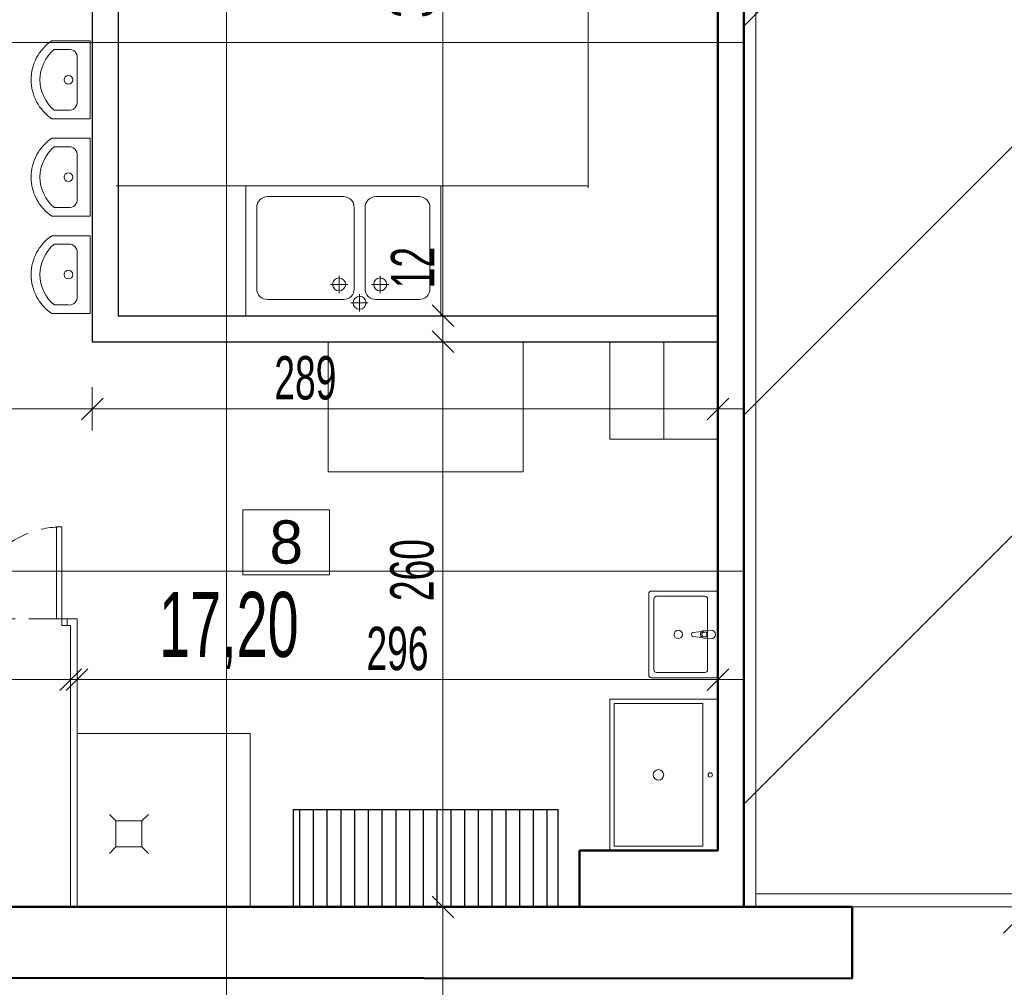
# Model space of a CAD drawing. Header units: millimetres. Extents: x 72202 to 304796, y 21658 to 519946.
# Tile 43 of 93: x 196016 to 196471, y 221114 to 221561. Entities that reach past the tile are written whole.
import ezdxf

# ---------------------------------------------------------------- set-up
doc = ezdxf.new("R2010")
doc.units = ezdxf.units.MM
doc.linetypes.add('DASHED', pattern=[19.05, 12.7, -6.35])
doc.layers.get('Defpoints').update_dxf_attribs({"color": 3})
for name, color, linetype, lineweight in [('DRZWI I OKNA', 30, 'Continuous', 9), ('linia - gruba - projektowana', 170, 'Continuous', 50), ('linia - kreskowanie', 9, 'Continuous', 5), ('linia - meble', 5, 'Continuous', 9), ('LINIA CIENKA', 7, 'Continuous', 13), ('LINIA GRUBA', 7, 'Continuous', 30), ('LINIA WYMIAROWANIE', 1, 'Continuous', 9), ('linie - kreskowanie', 9, 'Continuous', 5), ('OPISY', 251, 'Continuous', 9), ('WOD-KAN', 170, 'Continuous', 9)]:
    doc.layers.add(name, color=color, linetype=linetype, lineweight=lineweight)
doc.layers.add('LINIA-NIE DRUKOWAĆ', color=3, linetype='Continuous', lineweight=20, plot=False)
doc.styles.add('simplex', font='arial.ttf')
doc.styles.get("Standard").update_dxf_attribs({"font": 'ARIALN.TTF', "width": 0.75})
doc.dimstyles.new('sebek100', dxfattribs={"dimtxt": 17, "dimasz": 10, "dimexe": 10, "dimexo": 20, "dimgap": 4, "dimtad": 1, "dimrnd": 0.5, "dimtxsty": 'Standard', "dimblk": 'OBLIQUE', "dimcen": 8, "dimclre": 1, "dimazin": 0, "dimtm": 1e-09, "dimtfac": 1, "dimtix": 1, "dimtmove": 1, "dimatfit": 3, "dimldrblk": 'zas', "dimfxl": 0, "dimtolj": 2, "dimlwd": -1, "dimlwe": -1, "dimarcsym": 0})

# ---------------------------------------------------------------- blocks, each defined once
blk = doc.blocks.new('DRZWICZKI HPL')
at = {"layer": 'DRZWI I OKNA'}
for p, q in [((11251.92, 1442.26), (11251.92, 1444.76)), ((11251.92, 1442.26), (11254.92, 1442.26)), ((11254.92, 1442.26), (11254.92, 1444.76)), ((11254.92, 1442.26), (11297.42, 1442.26)), ((11254.92, 1439.76), (11254.92, 1442.26)), ((11297.42, 1442.26), (11297.42, 1439.76)), ((11297.42, 1439.76), (11254.92, 1439.76)), ((11297.42, 1359.76), (11254.92, 1359.76)), ((11254.92, 1359.76), (11254.92, 1357.26)), ((11297.42, 1357.26), (11297.42, 1359.76)), ((11251.92, 1357.26), (11254.92, 1357.26)), ((11251.92, 1357.26), (11251.92, 1354.76)), ((11254.92, 1357.26), (11297.42, 1357.26)), ((11254.92, 1357.26), (11254.92, 1354.76))]:
    blk.add_line(p, q, dxfattribs=at)
at = {"layer": 'DRZWI I OKNA', "linetype": 'DASHED'}
for p in [(11254.92, 1439.76), (11254.92, 1359.76)]:
    blk.add_line(p, (11254.92, 1399.76), dxfattribs=at)
for centre, start, end in [((11254.92, 1442.26), 270, 0), ((11254.92, 1357.26), 0, 90)]:
    blk.add_arc(centre, 42.5, start, end, dxfattribs=at)
blk = doc.blocks.new('WPUST PODŁOGOWY')
at = {"layer": 'WOD-KAN'}
for p, q in [((13188.42, 1529.76), (13185.42, 1532.76)), ((13200.42, 1529.76), (13203.42, 1532.76)), ((13185.42, 1514.76), (13188.42, 1517.76)), ((13203.42, 1514.76), (13200.42, 1517.76))]:
    blk.add_line(p, q, dxfattribs=at)
blk.add_lwpolyline([(13188.42, 1517.76), (13200.42, 1517.76), (13200.42, 1529.76), (13188.42, 1529.76)], close=True, dxfattribs=at)
blk = doc.blocks.new('ZLEW')
at = {"layer": 'WOD-KAN', "linetype": 'Continuous', "lineweight": 13}
for p, q in [((-29126.01, 13205.05), (-29126.01, 13213.05)), ((-29122.01, 13209.05), (-29130.01, 13209.05)), ((-29134.51, 13195.55), (-29134.51, 13203.55)), ((-29130.51, 13199.55), (-29138.51, 13199.55)), ((-29126.01, 13194.05), (-29126.01, 13186.05)), ((-29122.01, 13190.05), (-29130.01, 13190.05))]:
    blk.add_line(p, q, dxfattribs=at)
blk.add_lwpolyline([(-29080.51, 13162.05), (-29080.51, 13252.05), (-29140.51, 13252.05), (-29140.51, 13162.05)], close=True, dxfattribs=at)
for points in [[(-29128.01, 13202.05), (-29090.51, 13202.05, 0.414214), (-29085.51, 13207.05), (-29085.51, 13242.05, 0.414214), (-29090.51, 13247.05), (-29128.01, 13247.05, 0.414214), (-29133.01, 13242.05), (-29133.01, 13207.05, 0.414214)], [(-29085.51, 13172.05), (-29085.51, 13192.05, 0.414214), (-29090.51, 13197.05), (-29128.01, 13197.05, 0.414214), (-29133.01, 13192.05), (-29133.01, 13172.05, 0.414214), (-29128.01, 13167.05), (-29090.51, 13167.05, 0.414214)]]:
    blk.add_lwpolyline(points, format="xyb", close=True, dxfattribs=at)
for centre in [(-29126.01, 13209.05), (-29134.51, 13199.55), (-29126.01, 13190.05)]:
    blk.add_circle(centre, 3, dxfattribs=at)
blk = doc.blocks.new('_Oblique')
at = {"color": 0, "linetype": 'ByBlock', "lineweight": -2}
blk.add_line((-0.5, -0.5), (0.5, 0.5), dxfattribs=at)
blk = doc.blocks.new('*D387')
at = {"layer": 'Defpoints', "color": 0, "lineweight": -3, "ltscale": 4}
for p in [(195818.29, 221444.3), (196049.29, 221411.85), (196049.29, 221380.85)]:
    blk.add_point(p, dxfattribs=at)
at = {"layer": 'LINIA WYMIAROWANIE', "ltscale": 4}
for p, q in [((195818.29, 221390.85), (195818.29, 221370.85)), ((196049.29, 221390.85), (196049.29, 221370.85))]:
    blk.add_line(p, q, dxfattribs=at)
at = {"layer": 'LINIA WYMIAROWANIE', "color": 0, "ltscale": 4}
blk.add_line((195818.29, 221380.85), (196049.29, 221380.85), dxfattribs=at)
at = {"layer": 'LINIA WYMIAROWANIE', "color": 0, "ltscale": 4, "xscale": 10, "yscale": 10, "zscale": 10, "rotation": 180}
blk.add_blockref('_Oblique', (195818.29, 221380.85), dxfattribs=at)
at = {"layer": 'LINIA WYMIAROWANIE', "color": 0, "ltscale": 4, "xscale": 10, "yscale": 10, "zscale": 10}
blk.add_blockref('_Oblique', (196049.29, 221380.85), dxfattribs=at)
at = {"layer": 'LINIA WYMIAROWANIE', "color": 0, "lineweight": -3, "ltscale": 4, "insert": (195933.79, 221395.06), "char_height": 20, "attachment_point": 5}
blk.add_mtext('\\A2;230', dxfattribs=at)
blk = doc.blocks.new('zas')
blk = doc.blocks.new('*D388')
at = {"layer": 'Defpoints', "color": 0, "lineweight": -3, "ltscale": 4}
for p in [(196049.29, 221411.85), (196338.29, 221380.85), (196338.29, 221354.64)]:
    blk.add_point(p, dxfattribs=at)
at = {"layer": 'LINIA WYMIAROWANIE', "ltscale": 4}
for p, q in [((196049.29, 221390.85), (196049.29, 221370.85)), ((196338.29, 221374.64), (196338.29, 221390.85))]:
    blk.add_line(p, q, dxfattribs=at)
at = {"layer": 'LINIA WYMIAROWANIE', "color": 0, "ltscale": 4}
blk.add_line((196049.29, 221380.85), (196338.29, 221380.85), dxfattribs=at)
at = {"layer": 'LINIA WYMIAROWANIE', "color": 0, "ltscale": 4, "xscale": 10, "yscale": 10, "zscale": 10, "rotation": 180}
blk.add_blockref('_Oblique', (196049.29, 221380.85), dxfattribs=at)
at = {"layer": 'LINIA WYMIAROWANIE', "color": 0, "ltscale": 4, "xscale": 10, "yscale": 10, "zscale": 10}
blk.add_blockref('_Oblique', (196338.29, 221380.85), dxfattribs=at)
at = {"layer": 'LINIA WYMIAROWANIE', "color": 0, "lineweight": -3, "ltscale": 4, "insert": (196147.74, 221395.06), "char_height": 20, "attachment_point": 5}
blk.add_mtext('\\A2;289', dxfattribs=at)
blk = doc.blocks.new('*D393')
at = {"layer": 'Defpoints', "color": 0, "lineweight": -3, "ltscale": 4}
for p in [(196039.29, 221255.85), (195944.29, 221240.57), (196039.29, 221240.5)]:
    blk.add_point(p, dxfattribs=at)
at = {"layer": 'LINIA WYMIAROWANIE', "ltscale": 4}
for p, q in [((195944.29, 221255.85), (195944.29, 221265.85)), ((196039.29, 221255.85), (196039.29, 221265.85))]:
    blk.add_line(p, q, dxfattribs=at)
at = {"layer": 'LINIA WYMIAROWANIE', "color": 0, "ltscale": 4}
blk.add_line((195944.29, 221255.85), (196039.29, 221255.85), dxfattribs=at)
at = {"layer": 'LINIA WYMIAROWANIE', "color": 0, "ltscale": 4, "xscale": 10, "yscale": 10, "zscale": 10, "rotation": 180}
blk.add_blockref('_Oblique', (195944.29, 221255.85), dxfattribs=at)
at = {"layer": 'LINIA WYMIAROWANIE', "color": 0, "ltscale": 4, "xscale": 10, "yscale": 10, "zscale": 10}
blk.add_blockref('_Oblique', (196039.29, 221255.85), dxfattribs=at)
at = {"layer": 'LINIA WYMIAROWANIE', "color": 0, "lineweight": -3, "ltscale": 4, "insert": (195991.79, 221270.06), "char_height": 20, "attachment_point": 5}
blk.add_mtext('\\A2;95', dxfattribs=at)
blk = doc.blocks.new('*D394')
at = {"layer": 'Defpoints', "color": 0, "lineweight": -3, "ltscale": 4}
for p in [(196338.29, 221255.85), (196042.29, 221243.08), (196338.29, 221243.08)]:
    blk.add_point(p, dxfattribs=at)
at = {"layer": 'LINIA WYMIAROWANIE', "ltscale": 4}
for p, q in [((196042.29, 221255.85), (196042.29, 221265.85)), ((196338.29, 221255.85), (196338.29, 221265.85))]:
    blk.add_line(p, q, dxfattribs=at)
at = {"layer": 'LINIA WYMIAROWANIE', "color": 0, "ltscale": 4}
blk.add_line((196042.29, 221255.85), (196338.29, 221255.85), dxfattribs=at)
at = {"layer": 'LINIA WYMIAROWANIE', "color": 0, "ltscale": 4, "xscale": 10, "yscale": 10, "zscale": 10, "rotation": 180}
blk.add_blockref('_Oblique', (196042.29, 221255.85), dxfattribs=at)
at = {"layer": 'LINIA WYMIAROWANIE', "color": 0, "ltscale": 4, "xscale": 10, "yscale": 10, "zscale": 10}
blk.add_blockref('_Oblique', (196338.29, 221255.85), dxfattribs=at)
at = {"layer": 'LINIA WYMIAROWANIE', "color": 0, "lineweight": -3, "ltscale": 4, "insert": (196190.29, 221270.06), "char_height": 20, "attachment_point": 5}
blk.add_mtext('\\A2;296', dxfattribs=at)
blk = doc.blocks.new('1')
at = {"layer": 'linia - meble'}
for p, q in [((196048.26, 221570.83), (196030.66, 221570.83)), ((196048.26, 221534.83), (196048.26, 221570.83)), ((196031.66, 221566.83), (196038.26, 221566.83)), ((196042.26, 221542.83), (196042.26, 221562.83)), ((196038.26, 221538.83), (196031.66, 221538.83)), ((196048.26, 221534.83), (196030.66, 221534.83))]:
    blk.add_line(p, q, dxfattribs=at)
blk.add_circle((196038.26, 221552.83), 2, dxfattribs=at)
for centre, radius, start, end in [((196042.74, 221552.83), 21.67, 123.855, 236.145), ((196043.49, 221552.83), 18.33, 130.1905, 229.8095), ((196038.76, 221563.33), 3.54, 351.8699, 98.1301), ((196038.76, 221542.33), 3.54, 261.8699, 8.1301)]:
    blk.add_arc(centre, radius, start, end, dxfattribs=at)
blk = doc.blocks.new('*D411')
at = {"layer": 'Defpoints', "color": 0, "lineweight": -3, "ltscale": 4}
for p in [(196269.64, 221783.85), (196211.29, 221423.85), (196259.93, 221423.85)]:
    blk.add_point(p, dxfattribs=at)
at = {"layer": 'LINIA WYMIAROWANIE', "ltscale": 4}
for p, q in [((196221.29, 221783.85), (196201.29, 221783.85)), ((196221.29, 221423.85), (196201.29, 221423.85))]:
    blk.add_line(p, q, dxfattribs=at)
at = {"layer": 'LINIA WYMIAROWANIE', "color": 0, "ltscale": 4}
blk.add_line((196211.29, 221783.85), (196211.29, 221423.85), dxfattribs=at)
at = {"layer": 'LINIA WYMIAROWANIE', "color": 0, "ltscale": 4, "xscale": 10, "yscale": 10, "zscale": 10}
for p, rotation in [((196211.29, 221783.85), 90), ((196211.29, 221423.85), 270)]:
    blk.add_blockref('_Oblique', p, dxfattribs=dict(at, rotation=rotation))
at = {"layer": 'LINIA WYMIAROWANIE', "color": 0, "lineweight": -3, "ltscale": 4, "insert": (196197.08, 221575.74), "char_height": 20, "attachment_point": 5, "rotation": 90}
blk.add_mtext('\\A2;360', dxfattribs=at)
blk = doc.blocks.new('*D412')
at = {"layer": 'Defpoints', "color": 0, "lineweight": -3, "ltscale": 4}
for p in [(196259.93, 221423.85), (196211.29, 221411.85), (196263.07, 221411.85)]:
    blk.add_point(p, dxfattribs=at)
at = {"layer": 'LINIA WYMIAROWANIE', "color": 0, "ltscale": 4}
for p, q in [((196211.29, 221458.24), (196211.29, 221423.85)), ((196211.29, 221423.85), (196211.29, 221411.85))]:
    blk.add_line(p, q, dxfattribs=at)
at = {"layer": 'LINIA WYMIAROWANIE', "ltscale": 4}
for p, q in [((196221.29, 221423.85), (196201.29, 221423.85)), ((196221.29, 221411.85), (196201.29, 221411.85))]:
    blk.add_line(p, q, dxfattribs=at)
at = {"layer": 'LINIA WYMIAROWANIE', "color": 0, "ltscale": 4, "xscale": 10, "yscale": 10, "zscale": 10}
for p, rotation in [((196211.29, 221423.85), 90), ((196211.29, 221411.85), 270)]:
    blk.add_blockref('_Oblique', p, dxfattribs=dict(at, rotation=rotation))
at = {"layer": 'LINIA WYMIAROWANIE', "color": 0, "lineweight": -3, "ltscale": 4, "insert": (196197.25, 221446.06), "char_height": 20, "attachment_point": 5, "rotation": 90}
blk.add_mtext('\\A2;12', dxfattribs=at)
blk = doc.blocks.new('*D413')
at = {"layer": 'Defpoints', "color": 0, "lineweight": -3, "ltscale": 4}
for p in [(196263.07, 221411.85), (196211.29, 221150.85), (196274.29, 221150.85)]:
    blk.add_point(p, dxfattribs=at)
at = {"layer": 'LINIA WYMIAROWANIE', "ltscale": 4}
for p, q in [((196221.29, 221411.85), (196201.29, 221411.85)), ((196221.29, 221150.85), (196201.29, 221150.85))]:
    blk.add_line(p, q, dxfattribs=at)
at = {"layer": 'LINIA WYMIAROWANIE', "color": 0, "ltscale": 4}
blk.add_line((196211.29, 221411.85), (196211.29, 221150.85), dxfattribs=at)
at = {"layer": 'LINIA WYMIAROWANIE', "color": 0, "ltscale": 4, "xscale": 10, "yscale": 10, "zscale": 10}
for p, rotation in [((196211.29, 221411.85), 90), ((196211.29, 221150.85), 270)]:
    blk.add_blockref('_Oblique', p, dxfattribs=dict(at, rotation=rotation))
at = {"layer": 'LINIA WYMIAROWANIE', "color": 0, "lineweight": -3, "ltscale": 4, "insert": (196197.08, 221306.39), "char_height": 20, "attachment_point": 5, "rotation": 90}
blk.add_mtext('\\A2;260', dxfattribs=at)
blk = doc.blocks.new('*D416')
at = {"layer": 'Defpoints', "color": 0, "lineweight": -3, "ltscale": 4}
for p in [(196026.38, 221583.85), (195964.45, 221283.85), (195971.29, 221283.85)]:
    blk.add_point(p, dxfattribs=at)
at = {"layer": 'LINIA WYMIAROWANIE', "ltscale": 4}
for p, q in [((195981.29, 221583.85), (195961.29, 221583.85)), ((195971.29, 221283.85), (195981.29, 221283.85))]:
    blk.add_line(p, q, dxfattribs=at)
at = {"layer": 'LINIA WYMIAROWANIE', "color": 0, "ltscale": 4}
blk.add_line((195971.29, 221583.85), (195971.29, 221283.85), dxfattribs=at)
at = {"layer": 'LINIA WYMIAROWANIE', "color": 0, "ltscale": 4, "xscale": 10, "yscale": 10, "zscale": 10}
for p, rotation in [((195971.29, 221583.85), 90), ((195971.29, 221283.85), 270)]:
    blk.add_blockref('_Oblique', p, dxfattribs=dict(at, rotation=rotation))
at = {"layer": 'LINIA WYMIAROWANIE', "color": 0, "lineweight": -3, "ltscale": 4, "insert": (195957.08, 221433.85), "char_height": 20, "attachment_point": 5, "rotation": 90}
blk.add_mtext('\\A2;300', dxfattribs=at)
blk = doc.blocks.new('BASEN ZXE STALI NIERDZEWNIEJ')
at = {"layer": 'WOD-KAN', "linetype": 'Continuous', "lineweight": 13}
blk.add_lwpolyline([(13196.17, 1362.34), (13196.17, 1312.34), (13266.17, 1312.34), (13266.17, 1362.34), (13196.17, 1362.34)], dxfattribs=at)
blk.add_lwpolyline([(13198.17, 1355.34), (13198.17, 1314.34), (13264.17, 1314.34), (13264.17, 1355.34)], close=True, dxfattribs=at)
for centre, radius in [((13231.17, 1358.77), 0.997), ((13231.17, 1334.84), 2.41)]:
    blk.add_circle(centre, radius, dxfattribs=at)
blk = doc.blocks.new('UM')
at = {"layer": 'WOD-KAN', "linetype": 'Continuous', "lineweight": 13}
for p, q in [((18.5, 40), (-28.5, 40)), ((-30, 38.5), (-30, 1.5)), ((-27, 35.5), (-27, 7.5)), ((15.5, 37), (-25.5, 37)), ((17, 7.5), (17, 35.5)), ((20, 1.5), (20, 38.5)), ((-6.77, 9.15), (-6.11, 14.44)), ((-3.89, 14.44), (-3.23, 9.15)), ((-25.5, 6), (15.5, 6)), ((-7.5, 4), (-7.1, 8.2)), ((-6.36, 7.98), (-6.36, 6.49)), ((-6.36, 6.49), (-3.64, 6.49)), ((-3.64, 6.49), (-3.64, 7.98)), ((-2.9, 8.2), (-2.5, 4)), ((-28.5, 0), (18.5, 0))]:
    blk.add_line(p, q, dxfattribs=at)
blk.add_circle((-5, 22.96), 2.41, dxfattribs=at)
for centre, radius, start, end in [((-28.5, 38.5), 1.5, 90, 180), ((18.5, 38.5), 1.5, 0, 90), ((-25.5, 35.5), 1.5, 90, 180), ((15.5, 35.5), 1.5, 0, 90), ((-5, 14.3), 1.12, 7.1389, 172.8611), ((-25.5, 7.5), 1.5, 180, 270), ((-5, 8.01), 2.11, 147.229, 174.8304), ((-5, 8.01), 2.11, 32.771, 147.229), ((-5, 7.98), 1.36, 0, 180), ((-5, 8.01), 2.11, 5.1696, 32.771), ((15.5, 7.5), 1.5, 270, 0), ((-28.5, 1.5), 1.5, 180, 270), ((-5, 4), 2.5, 180, 0), ((18.5, 1.5), 1.5, 270, 0)]:
    blk.add_arc(centre, radius, start, end, dxfattribs=at)

msp = doc.modelspace()

# ---------------------------------------------------------------- hatches: boundary and pattern name
at = {"layer": 'linia - kreskowanie'}
h = msp.add_hatch(dxfattribs=at)
h.set_pattern_fill('ANSI31', color=8, scale=40)
h.set_pattern_definition([(45, (56619.7, 32256.06), (-89.80256, 89.80256), [])])
h.paths.add_polyline_path([(198832.725, 222178.761), (198839.81, 222204.675), (199063.501, 222228.904), (198963.029, 223156.479), (196035.652, 222839.393), (196103.818, 222210.074), (196240.541, 222224.884), (196240.459, 221997.338), (196240.459, 221796.737), (196350.333, 221796.737), (196350.333, 221138.737), (199068.086, 221138.737), (199068.086, 221771.737), (198833.148, 221771.737)])
at = {"layer": 'linie - kreskowanie', "lineweight": -3, "ltscale": 4}
h = msp.add_hatch(dxfattribs=at)
h.set_pattern_fill('ANSI31', color=256, scale=2, angle=45)
h.paths.add_polyline_path([(196211.292, 221195.846), (196142.292, 221195.846), (196142.292, 221150.846), (196211.292, 221150.846)])
h.paths.add_polyline_path([(196264.292, 221195.846), (196211.292, 221195.846), (196211.292, 221150.846), (196264.292, 221150.846)])

# ---------------------------------------------------------------- linework, layer by layer
at = {"layer": 'linia - gruba - projektowana'}
for p, q in [((196338.292, 221176.846), (196338.292, 221783.846)), ((196350.292, 221150.846), (196350.292, 221783.846)), ((196274.292, 221150.846), (196274.292, 221176.846)), ((196274.292, 221176.846), (196338.292, 221176.846)), ((195844.292, 221150.846), (196274.292, 221150.846)), ((196274.292, 221150.846), (196400.292, 221150.846)), ((196350.292, 221150.846), (196400.292, 221150.846)), ((196400.292, 221117.846), (196400.292, 221150.846)), ((196400.292, 221117.846), (195458.465, 221118.493))]:
    msp.add_line(p, q, dxfattribs=at)
at = {"layer": 'LINIA CIENKA'}
for p, q in [((196278.292, 221482.846), (196278.292, 221783.846)), ((196060.292, 221483.846), (196278.292, 221483.846)), ((196313.292, 221366.846), (196313.292, 221411.846)), ((196042.292, 221283.846), (196042.292, 221150.846)), ((196039.292, 221280.846), (196039.292, 221150.846))]:
    msp.add_line(p, q, dxfattribs=at)
for points in [[(198975.828, 223169.34), (196041.492, 222851.501), (196109.658, 222222.182), (196246.381, 222236.991), (196246.299, 222009.445), (196246.299, 222009.445), (196246.299, 221808.844), (196355.808, 221808.844), (196355.808, 221150.844), (199073.926, 221150.844), (199073.926, 221783.844), (198838.988, 221783.844), (198838.86, 221907.081)], [(196037.762, 221280.846), (196037.762, 221283.846), (196042.292, 221283.846)], [(196037.762, 221280.846), (196039.292, 221280.846)]]:
    msp.add_lwpolyline(points, dxfattribs=at)
for points in [[(196158.294, 221411.846), (196248.294, 221411.846), (196248.294, 221351.846), (196158.294, 221351.846)], [(196338.292, 221366.846), (196338.292, 221411.846), (196288.292, 221411.846), (196288.292, 221366.846)], [(196042.292, 221150.846), (196122.292, 221150.937), (196122.292, 221230.937), (196042.292, 221230.937)]]:
    msp.add_lwpolyline(points, close=True, dxfattribs=at)
at = {"layer": 'LINIA CIENKA', "lineweight": -3, "ltscale": 4}
msp.add_lwpolyline([(196142.292, 221195.846), (196264.292, 221195.846), (196264.292, 221150.846), (196142.292, 221150.846)], close=True, dxfattribs=at)
at = {"layer": 'LINIA GRUBA'}
for p, q in [((196061.292, 221783.846), (196061.292, 221423.846)), ((196049.292, 221582.937), (196049.292, 221411.846)), ((196061.292, 221423.846), (196338.262, 221423.846)), ((196049.292, 221411.846), (196338.262, 221411.846))]:
    msp.add_line(p, q, dxfattribs=at)
at = {"layer": 'LINIA-NIE DRUKOWAĆ'}
for p, q in [((196111.292, 221020.846), (196111.292, 222419.612)), ((196211.292, 221020.846), (196211.292, 222419.612)), ((196350.292, 221550.024), (194608.852, 221550.024))]:
    msp.add_line(p, q, dxfattribs=at)
for points in [[(198970.028, 223169.341), (196035.692, 222851.502), (196103.858, 222222.183), (196246.623, 222236.99), (196246.292, 222009.443), (196246.292, 222009.146), (196246.299, 221808.846), (196350.008, 221808.846), (196350.008, 221150.846), (199068.126, 221150.846), (199068.126, 221783.846), (198833.188, 221783.846), (198832.766, 222190.869), (198839.85, 222216.783), (199063.541, 222241.013), (198963.069, 223168.587)], [(195818.292, 221783.846), (195818.292, 221218.846), (195844.292, 221218.846), (195844.292, 221166.846), (195844.292, 221150.846), (196274.292, 221150.846), (196274.292, 221176.846), (196338.292, 221176.846), (196338.292, 221783.846), (195818.292, 221783.846)], [(196350.292, 221783.846), (196387.792, 221783.846), (196625.292, 221783.846), (196625.292, 221605.846), (196880.292, 221605.846), (196880.292, 221345.846), (196625.292, 221345.846), (196625.292, 221150.846), (196350.292, 221150.846), (196350.292, 221783.846)], [(195818.292, 221219.755), (195818.262, 221583.846), (196049.292, 221583.846), (196049.292, 221411.846), (196338.284, 221411.846), (196338.314, 221176.846), (196274.314, 221176.846), (196274.314, 221150.846), (195847.292, 221150.846), (195844.292, 221150.846), (195844.292, 221218.846), (195818.292, 221218.846)], [(194483.292, 221380.846), (196350.292, 221380.846)], [(194483.292, 221305.846), (196350.292, 221305.846)], [(194483.292, 221255.846), (196350.292, 221255.846)]]:
    msp.add_lwpolyline(points, dxfattribs=at)
for points in [[(198957.55, 223161.975), (196042.103, 222846.182), (196108.977, 222228.793), (196246.383, 222243.676), (196246.292, 222009.443), (196246.299, 221814.844), (196355.808, 221814.844), (196355.808, 221156.844), (199061.926, 221156.844), (199061.926, 221777.844), (198826.994, 221777.844), (198826.565, 222191.671), (198834.94, 222222.307), (199056.73, 222246.331)], [(196338.292, 221783.846), (196061.292, 221783.846), (196061.292, 221423.846), (196338.262, 221423.846)]]:
    msp.add_lwpolyline(points, close=True, dxfattribs=at)
at = {"layer": 'OPISY'}
msp.add_lwpolyline([(196118.934, 221334.233), (196118.934, 221304.233), (196158.934, 221304.233), (196158.934, 221334.233)], close=True, dxfattribs=at)

# ---------------------------------------------------------------- block references
at = {"layer": 'LINIA CIENKA', "xscale": -1, "rotation": 270}
for name, p in [('DRZWICZKI HPL', (194592.998, 210028.925)), ('WPUST PODŁOGOWY', (194542.498, 207990.181))]:
    msp.add_blockref(name, p, dxfattribs=at)
at = {"layer": 'LINIA WYMIAROWANIE', "lineweight": -3}
for p in [(0.018, -20.002), (0.018, -65.002), (0.018, -110.002)]:
    msp.add_blockref('1', p, dxfattribs=at)
at = {"layer": 'WOD-KAN'}
for name, p, rotation in [('ZLEW', (209372.339, 250564.358), 89.99999999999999), ('BASEN ZXE STALI NIERDZEWNIEJ', (194975.97, 234443.011), 270)]:
    msp.add_blockref(name, p, dxfattribs=dict(at, rotation=rotation))
at = {"layer": 'WOD-KAN', "xscale": -0.8, "yscale": 0.8, "zscale": 0.8, "rotation": 90}
msp.add_blockref('UM', (196338.292, 221272.698), dxfattribs=at)

# ---------------------------------------------------------------- texts
at = {"layer": 'LINIA-NIE DRUKOWAĆ', "insert": (196080.149, 221296.322), "char_height": 30, "width": 125.07, "attachment_point": 1}
msp.add_mtext('\\pt120;17,20', dxfattribs=at)
at = {"layer": 'OPISY', "insert": (196138.934, 221319.233), "char_height": 20, "width": 40, "attachment_point": 5, "style": 'simplex'}
msp.add_mtext('8', dxfattribs=at)

# ---------------------------------------------------------------- dimensions: what is measured, and where the dimension line sits
at = {"layer": 'LINIA WYMIAROWANIE', "lineweight": -3, "ltscale": 4}
for base, p1, p2, picture, middle in [((196211.292, 221423.846), (196269.637, 221783.846), (196259.927, 221423.846), '*D411', (196211.292, 221575.736)), ((196211.292, 221411.846), (196259.927, 221423.846), (196263.074, 221411.846), '*D412', (196210.292, 221446.063))]:
    dim = msp.add_linear_dim(base=base, p1=p1, p2=p2, angle=90, dimstyle='sebek100', override={"dimtxt": 20, "dimrnd": 0, "dimclre": 256, "dimtfill": 1, "dimarcsym": 2}, dxfattribs=at)
    dim.commit()
    dim.dimension.update_dxf_attribs({"geometry": picture, "text_midpoint": middle, "dimtype": 160})
dim = msp.add_linear_dim(base=(195971.292, 221283.846), p1=(196026.381, 221583.846), p2=(195964.448, 221283.846), angle=90, dimstyle='sebek100', override={"dimtxt": 20, "dimrnd": 0, "dimclre": 256, "dimtfill": 1, "dimarcsym": 2}, dxfattribs=at)
dim.commit()
dim.dimension.update_dxf_attribs({"geometry": '*D416', "text_midpoint": (195957.081, 221433.846)})
dim = msp.add_linear_dim(base=(196049.292, 221380.846), p1=(195818.287, 221444.302), p2=(196049.292, 221411.846), text='230', dimstyle='sebek100', override={"dimtxt": 20, "dimrnd": 0, "dimclre": 256, "dimtfill": 1, "dimarcsym": 2}, dxfattribs=at)
dim.commit()
dim.dimension.update_dxf_attribs({"geometry": '*D387', "text_midpoint": (195933.79, 221395.057)})
dim = msp.add_linear_dim(base=(196211.292, 221150.846), p1=(196263.074, 221411.846), p2=(196274.292, 221150.846), angle=90, text='260', dimstyle='sebek100', override={"dimtxt": 20, "dimrnd": 0, "dimclre": 256, "dimtfill": 1, "dimarcsym": 2}, dxfattribs=at)
dim.commit()
dim.dimension.update_dxf_attribs({"geometry": '*D413', "text_midpoint": (196211.292, 221306.387), "dimtype": 160})
dim = msp.add_linear_dim(base=(196338.292, 221380.846), p1=(196049.292, 221411.846), p2=(196338.292, 221354.639), dimstyle='sebek100', override={"dimtxt": 20, "dimrnd": 0, "dimclre": 256, "dimtfill": 1, "dimarcsym": 2}, dxfattribs=at)
dim.commit()
dim.dimension.update_dxf_attribs({"geometry": '*D388', "text_midpoint": (196147.739, 221380.846), "dimtype": 160})
for base, p1, p2, picture, middle in [((196039.292, 221255.846), (195944.292, 221240.565), (196039.292, 221240.495), '*D393', (195991.792, 221270.057)), ((196338.292, 221255.846), (196042.292, 221243.081), (196338.292, 221243.081), '*D394', (196190.292, 221270.057))]:
    dim = msp.add_linear_dim(base=base, p1=p1, p2=p2, dimstyle='sebek100', override={"dimtxt": 20, "dimrnd": 0, "dimclre": 256, "dimtfill": 1, "dimarcsym": 2}, dxfattribs=at)
    dim.commit()
    dim.dimension.update_dxf_attribs({"geometry": picture, "text_midpoint": middle})

doc.saveas('drawing.dxf')
